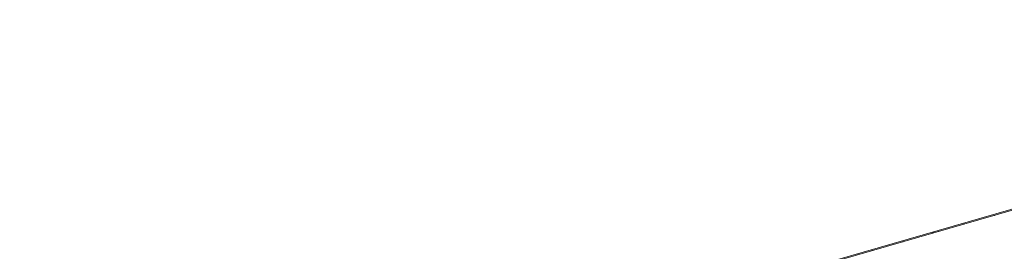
# Model space of a CAD drawing. Header units: millimetres. Extents: x -65 to 293624, y -1905 to 31061.
# Tile 74 of 256: x 36347 to 40849, y 19682 to 20741. Entities that reach past the tile are written whole.
import ezdxf

# ---------------------------------------------------------------- set-up
doc = ezdxf.new("R2010")
doc.units = ezdxf.units.MM
doc.header["$MEASUREMENT"] = 0
doc.layers.add('1263 Katusekate - plekk.AR', color=7, linetype='Continuous')

# ---------------------------------------------------------------- blocks, each defined once
blk = doc.blocks.new('*X350', base_point=(-38239, 12361.4))
at = {"layer": '1263 Katusekate - plekk.AR', "color": 7, "linetype": 'Continuous', "lineweight": 13}
for p, q in [((40805.2, 19846.4), (40802.1, 19846.4)), ((40552.5, 19773.5), (40535.7, 19769.5)), ((40662.6, 19806.1), (40665.7, 19806.1)), ((40665.7, 19806.1), (40662.6, 19806.1)), ((40386.7, 19725.7), (40383.6, 19725.7)), ((40526.2, 19765.9), (40523.1, 19765.9)), ((40526.2, 19765.9), (40523.1, 19765.9)), ((40244.2, 19685.5), (40247.3, 19685.5)), ((40247.3, 19685.5), (40244.2, 19685.5))]:
    blk.add_line(p, q, dxfattribs=at)
blk = doc.blocks.new('*X351', base_point=(-38239, 12361.4))
at = {"layer": '1263 Katusekate - plekk.AR', "color": 7, "linetype": 'Continuous', "lineweight": 13}
for p, q in [((40805.2, 19846.4), (40802.1, 19846.4)), ((40552.5, 19773.5), (40535.7, 19769.5)), ((40662.6, 19806.1), (40665.7, 19806.1)), ((40665.7, 19806.1), (40662.6, 19806.1)), ((40386.7, 19725.7), (40383.6, 19725.7)), ((40526.2, 19765.9), (40523.1, 19765.9)), ((40526.2, 19765.9), (40523.1, 19765.9)), ((40244.2, 19685.5), (40247.3, 19685.5)), ((40247.3, 19685.5), (40244.2, 19685.5))]:
    blk.add_line(p, q, dxfattribs=at)
blk = doc.blocks.new('*X352', base_point=(-38239, 12361.4))
at = {"layer": '1263 Katusekate - plekk.AR', "color": 7, "linetype": 'Continuous', "lineweight": 13}
blk.add_line((40522.4, 19770.8), (40523.1, 19765.9), dxfattribs=at)
blk = doc.blocks.new('Section Element_278_2', base_point=(-38239, 12361.4))
at = {"layer": '1263 Katusekate - plekk.AR', "color": 7, "linetype": 'Continuous', "lineweight": 13}
for p, q in [((28388.1, 16271.1), (43885.6, 20740.8)), ((43885.6, 20735.7), (28388.1, 16266))]:
    blk.add_line(p, q, dxfattribs=at)
at = {"layer": '1263 Katusekate - plekk.AR', "lineweight": 0}
for name in ['*X352', '*X350', '*X351']:
    blk.add_blockref(name, (-38239, 12361.4), dxfattribs=at)

msp = doc.modelspace()

# ---------------------------------------------------------------- block references
at = {"layer": '1263 Katusekate - plekk.AR', "lineweight": 0}
msp.add_blockref('Section Element_278_2', (-38239, 12361.4), dxfattribs=at)

doc.saveas('drawing.dxf')
